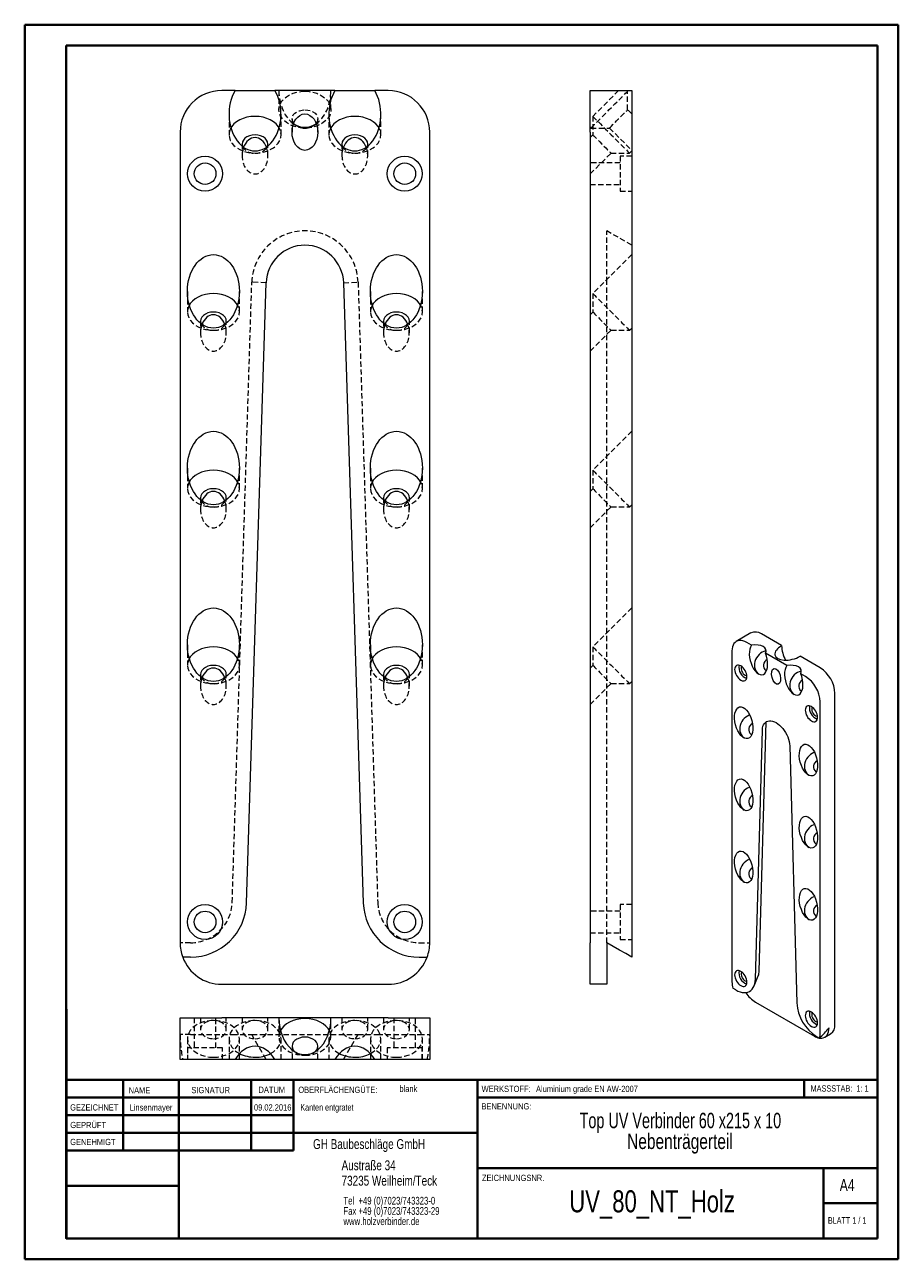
# Model space of a CAD drawing. Header units: millimetres. Extents: x 0 to 210, y 0 to 297.
import ezdxf

# ---------------------------------------------------------------- set-up
doc = ezdxf.new("R2010")
doc.units = ezdxf.units.MM
doc.linetypes.add('HIDDEN', pattern=[1.905, 1.27, -0.635])
doc.styles.add('SLDTEXTSTYLE0', font='TXT', dxfattribs={"width": 0.75})
doc.styles.add('SLDTEXTSTYLE1', font='TXT', dxfattribs={"width": 0.681818})
doc.styles.add('SLDTEXTSTYLE2', font='TXT', dxfattribs={"width": 0.7})
doc.styles.add('SLDTEXTSTYLE3', font='TXT', dxfattribs={"width": 0.698276})

# ---------------------------------------------------------------- blocks, each defined once
blk = doc.blocks.new('SW_NOTE_0')
at = {"color": 0, "linetype": 'Continuous', "lineweight": 0, "char_height": 1.8521, "attachment_point": 1, "style": 'SLDTEXTSTYLE0'}
for s, insert in [('Tel  +49 (0)7023/743323-0', (0, 2.39)), ('Fax +49 (0)7023/743323-29', (0, -0.08)), ('www.holzverbinder.de', (0, -2.55))]:
    blk.add_mtext(s, dxfattribs=dict(at, insert=insert))

msp = doc.modelspace()

# ---------------------------------------------------------------- linework, layer by layer
at = {"color": 7, "linetype": 'Continuous', "lineweight": 40}
for p, q in [((0.08, 0.21), (0.08, 297.21)), ((0.08, 297.21), (210.08, 297.21)), ((210.08, 0.21), (210.08, 297.21)), ((210.08, 292.21), (210.08, 297.21)), ((10.08, 292.21), (205.08, 292.21)), ((10.08, 5.21), (10.08, 292.21)), ((205.08, 5.21), (205.08, 292.21)), ((10.11, 60.37), (10.11, 5.12)), ((205.08, 43.37), (10.11, 43.37)), ((23.71, 43.37), (23.71, 26.37)), ((37.1, 43.37), (37.1, 5.12)), ((54.51, 43.37), (54.51, 26.38)), ((64.71, 26.39), (64.71, 43.37)), ((108.91, 43.37), (108.91, 5.12)), ((187.47, 39.12), (187.47, 43.37)), ((64.71, 39.1), (10.11, 39.1)), ((205.08, 39.12), (108.91, 39.12)), ((64.71, 34.87), (10.11, 34.87)), ((108.91, 30.62), (10.11, 30.62)), ((64.71, 26.39), (10.11, 26.37)), ((108.91, 22.12), (205.08, 22.12)), ((192.08, 5.21), (192.08, 22.21)), ((37.1, 17.87), (10.11, 17.87)), ((10.11, 13.71), (10.08, 13.71)), ((205.08, 13.71), (192.08, 13.71)), ((10.11, 9.46), (10.08, 9.46)), ((10.08, 5.21), (205.08, 5.21)), ((205.08, 5.21), (180.99, 5.21)), ((0.08, 0.21), (210.08, 0.21))]:
    msp.add_line(p, q, dxfattribs=at)
at = {"color": 7, "linetype": 'Continuous', "lineweight": 15}
for p, q in [((50.66, 281.37), (47.44, 281.37)), ((50.66, 281.37), (60.23, 281.37)), ((74.66, 281.37), (60.23, 281.37)), ((74.66, 281.37), (84.23, 281.37)), ((87.44, 281.37), (84.23, 281.37)), ((136.01, 281.37), (146.01, 281.37)), ((136.01, 271.37), (136.01, 281.37)), ((146.01, 281.37), (146.01, 271.37)), ((37.44, 271.37), (37.44, 76.37)), ((97.44, 76.37), (97.44, 271.37)), ((136.01, 271.37), (136.01, 76.37)), ((146.01, 271.37), (146.01, 76.37)), ((53.42, 85.95), (58.13, 235.14)), ((76.75, 235.14), (81.47, 85.95)), ((174.67, 150.89), (171.14, 148.85)), ((174.78, 147.95), (173.64, 148.6)), ((182.04, 147.84), (177.17, 150.64)), ((170.1, 146.56), (170.1, 66.95)), ((183.26, 143.05), (178.16, 145.99)), ((191.32, 142.48), (186.46, 145.29)), ((178.23, 141.84), (178.39, 141.77)), ((187.78, 140.44), (186.65, 141.09)), ((186.72, 136.94), (186.88, 136.87)), ((191.32, 54.7), (191.32, 134.31)), ((194.85, 56.74), (194.85, 136.36)), ((176.65, 69.57), (178.32, 129.52)), ((174.69, 126.48), (174.86, 126.41)), ((175.75, 67.6), (177.42, 127.54)), ((184, 123.74), (185.67, 61.87)), ((190.25, 117.5), (190.41, 117.43)), ((174.69, 109.13), (174.86, 109.06)), ((190.25, 100.15), (190.41, 100.08)), ((174.69, 91.78), (174.86, 91.7)), ((190.25, 82.8), (190.41, 82.72)), ((136.01, 66.37), (136.01, 76.37)), ((140.01, 76.37), (140.01, 66.37)), ((146.01, 76.37), (146.01, 72.91)), ((39.96, 72.91), (38.06, 72.91)), ((94.93, 72.91), (96.82, 72.91)), ((175.44, 65.99), (176.42, 68.38)), ((47.44, 66.37), (87.44, 66.37)), ((140.01, 66.37), (136.01, 66.37)), ((170.99, 65.02), (170.32, 65.41)), ((175.76, 62.05), (189.9, 53.88)), ((37.44, 48.3), (37.44, 58.3)), ((37.44, 58.3), (47.44, 58.3)), ((61.19, 58.3), (47.44, 58.3)), ((73.69, 58.3), (61.19, 58.3)), ((87.44, 58.3), (73.69, 58.3)), ((87.44, 58.3), (97.44, 58.3)), ((97.44, 58.3), (97.44, 48.3)), ((190.43, 53.8), (191.1, 53.41)), ((192.4, 53.64), (193.82, 54.45)), ((47.44, 48.3), (37.44, 48.3)), ((50.66, 48.3), (47.44, 48.3)), ((60.23, 48.3), (50.66, 48.3)), ((74.66, 48.3), (60.23, 48.3)), ((84.23, 48.3), (74.66, 48.3)), ((87.44, 48.3), (84.23, 48.3)), ((97.44, 48.3), (87.44, 48.3))]:
    msp.add_line(p, q, dxfattribs=at)
at = {"color": 7, "linetype": 'HIDDEN', "lineweight": 0}
for p, q in [((61.19, 281.37), (61.19, 276.78)), ((73.69, 276.78), (73.69, 281.37)), ((142.85, 281.37), (136.64, 275.16)), ((145.02, 281.19), (144.85, 281.37)), ((145.02, 276.74), (145.02, 281.19)), ((146.01, 275.76), (145.02, 276.74)), ((49.19, 275.69), (49.19, 270.74)), ((61.69, 270.74), (61.69, 275.69)), ((64.34, 274.55), (64.34, 271.37)), ((70.54, 271.37), (70.54, 274.55)), ((73.19, 275.69), (73.19, 270.74)), ((85.69, 270.74), (85.69, 275.69)), ((136.64, 275.16), (136.64, 270.7)), ((136.01, 272.53), (136.18, 272.36)), ((136.64, 270.7), (136.01, 270.07)), ((136.18, 272.36), (140.64, 272.36)), ((140.64, 272.36), (146.01, 266.99)), ((52.34, 268.51), (52.34, 265.69)), ((58.54, 265.69), (58.54, 268.51)), ((76.34, 268.51), (76.34, 265.69)), ((82.54, 265.69), (82.54, 268.51)), ((136.01, 261.3), (141.02, 266.32)), ((141.02, 266.32), (145.48, 266.32)), ((143.21, 265.57), (143.21, 257.17)), ((146.01, 265.57), (143.21, 265.57)), ((145.48, 266.32), (146.01, 266.85)), ((143.21, 263.97), (136.01, 263.97)), ((136.01, 258.77), (143.21, 258.77)), ((143.21, 257.17), (146.01, 257.17)), ((140.01, 235.25), (140.01, 247.62)), ((146.01, 244.16), (140.01, 247.62)), ((146.01, 241.91), (136.64, 232.54)), ((49.95, 86.06), (54.67, 235.25)), ((58.13, 235.14), (54.67, 235.25)), ((76.75, 235.14), (80.22, 235.25)), ((80.22, 235.25), (84.93, 86.06)), ((140.01, 86.06), (140.01, 235.25)), ((39.19, 233.07), (39.19, 228.12)), ((51.69, 228.12), (51.69, 233.07)), ((83.19, 233.07), (83.19, 228.12)), ((95.69, 228.12), (95.69, 233.07)), ((136.64, 232.54), (136.64, 228.09)), ((42.34, 225.9), (42.34, 223.07)), ((48.54, 223.07), (48.54, 225.9)), ((86.34, 225.9), (86.34, 223.07)), ((92.54, 223.07), (92.54, 225.9)), ((136.64, 228.09), (136.01, 227.45)), ((136.01, 218.69), (141.03, 223.71)), ((141.03, 223.71), (145.48, 223.71)), ((145.48, 223.71), (146.01, 224.23)), ((146.01, 199.41), (136.64, 190.04)), ((39.19, 190.57), (39.19, 185.62)), ((51.69, 185.62), (51.69, 190.57)), ((83.19, 190.57), (83.19, 185.62)), ((95.69, 185.62), (95.69, 190.57)), ((136.64, 190.04), (136.64, 185.59)), ((136.64, 185.59), (136.01, 184.95)), ((42.34, 183.4), (42.34, 180.57)), ((48.54, 180.57), (48.54, 183.4)), ((86.34, 183.4), (86.34, 180.57)), ((92.54, 180.57), (92.54, 183.4)), ((136.01, 176.19), (141.03, 181.21)), ((141.03, 181.21), (145.48, 181.21)), ((145.48, 181.21), (146.01, 181.73)), ((146.01, 156.91), (136.64, 147.54)), ((39.19, 148.07), (39.19, 143.12)), ((51.69, 143.12), (51.69, 148.07)), ((83.19, 148.07), (83.19, 143.12)), ((95.69, 143.12), (95.69, 148.07)), ((136.64, 147.54), (136.64, 143.09)), ((136.64, 143.09), (136.01, 142.45)), ((42.34, 140.9), (42.34, 138.07)), ((48.54, 138.07), (48.54, 140.9)), ((86.34, 140.9), (86.34, 138.07)), ((92.54, 138.07), (92.54, 140.9)), ((136.01, 133.69), (141.03, 138.71)), ((141.03, 138.71), (145.48, 138.71)), ((145.48, 138.71), (146.01, 139.23)), ((143.21, 83.97), (136.01, 83.97)), ((140.01, 76.37), (140.01, 86.06)), ((143.21, 85.57), (143.21, 77.17)), ((146.01, 85.57), (143.21, 85.57)), ((136.01, 78.77), (143.21, 78.77)), ((39.96, 76.37), (37.44, 76.37)), ((94.93, 76.37), (97.44, 76.37)), ((143.21, 77.17), (146.01, 77.17)), ((40.84, 58.3), (40.84, 51.1)), ((42.34, 58.3), (42.34, 55.48)), ((46.04, 51.1), (46.04, 58.3)), ((48.54, 55.48), (48.54, 58.3)), ((52.34, 58.3), (52.34, 55.48)), ((58.54, 55.48), (58.54, 58.3)), ((61.19, 58.3), (61.19, 53.71)), ((73.69, 53.71), (73.69, 58.3)), ((76.34, 58.3), (76.34, 55.48)), ((82.54, 55.48), (82.54, 58.3)), ((86.34, 58.3), (86.34, 55.48)), ((88.84, 58.3), (88.84, 51.1)), ((92.54, 55.48), (92.54, 58.3)), ((94.04, 51.1), (94.04, 58.3)), ((39.96, 54.3), (37.44, 54.3)), ((39.96, 54.3), (49.95, 54.3)), ((49.95, 54.3), (54.67, 54.3)), ((58.13, 48.3), (54.67, 54.3)), ((54.67, 54.3), (80.22, 54.3)), ((76.75, 48.3), (80.22, 54.3)), ((80.22, 54.3), (84.93, 54.3)), ((84.93, 54.3), (94.93, 54.3)), ((94.93, 54.3), (97.44, 54.3)), ((39.19, 53.25), (39.19, 48.3)), ((47.64, 51.1), (39.24, 51.1)), ((39.24, 51.1), (39.24, 48.3)), ((47.64, 48.3), (47.64, 51.1)), ((49.19, 53.25), (49.19, 48.3)), ((51.69, 48.3), (51.69, 53.25)), ((61.69, 48.3), (61.69, 53.25)), ((64.34, 51.48), (64.34, 48.3)), ((70.54, 48.3), (70.54, 51.48)), ((73.19, 53.25), (73.19, 48.3)), ((83.19, 53.25), (83.19, 48.3)), ((85.69, 48.3), (85.69, 53.25)), ((95.64, 51.1), (87.24, 51.1)), ((87.24, 51.1), (87.24, 48.3)), ((95.64, 48.3), (95.64, 51.1)), ((95.69, 48.3), (95.69, 53.25))]:
    msp.add_line(p, q, dxfattribs=at)
at = {"color": 7, "linetype": 'Continuous', "lineweight": 0}
for p, q in [((64.71, 39.12), (10.11, 39.12)), ((23.71, 5.21), (23.71, 5.12)), ((54.51, 5.21), (54.51, 5.12))]:
    msp.add_line(p, q, dxfattribs=at)
at = {"color": 7, "linetype": 'HIDDEN', "lineweight": 0, "flags": 128}
for points in [[(67.44, 281.19), (68.42, 281.14), (69.37, 280.98), (70.28, 280.71), (71.12, 280.35), (71.86, 279.9), (72.5, 279.37), (73.01, 278.78), (73.39, 278.14), (73.62, 277.47), (73.69, 276.78), (73.62, 276.08), (73.39, 275.41), (73.01, 274.77), (72.5, 274.18), (71.86, 273.65), (71.12, 273.2), (70.28, 272.84), (69.37, 272.57), (68.42, 272.41), (67.44, 272.36), (66.47, 272.41), (65.51, 272.57), (64.61, 272.84), (63.77, 273.2), (63.02, 273.65), (62.39, 274.18), (61.87, 274.77), (61.5, 275.41), (61.27, 276.08), (61.19, 276.78), (61.27, 277.47), (61.5, 278.14), (61.87, 278.78), (62.39, 279.37), (63.02, 279.9), (63.77, 280.35), (64.61, 280.71), (65.51, 280.98), (66.47, 281.14), (67.44, 281.19)], [(136.18, 272.36), (136.24, 272.41), (136.4, 272.57), (136.67, 272.84), (137.03, 273.2), (137.48, 273.65), (138.01, 274.18), (138.6, 274.77), (139.24, 275.41), (139.91, 276.08), (140.6, 276.78), (141.29, 277.47), (141.97, 278.14), (142.61, 278.78), (143.2, 279.37), (143.73, 279.9), (144.18, 280.35), (144.54, 280.71), (144.81, 280.98), (144.97, 281.14), (145.02, 281.19)], [(64.73, 273.49), (64.65, 273.6), (64.42, 274.06), (64.34, 274.55), (64.42, 275.04), (64.65, 275.5), (65.02, 275.91), (65.51, 276.26), (66.1, 276.52), (66.75, 276.68), (67.44, 276.74)], [(67.44, 276.74), (68.13, 276.68), (68.79, 276.52), (69.38, 276.26), (69.87, 275.91), (70.24, 275.5), (70.47, 275.04), (70.54, 274.55), (70.47, 274.06), (70.24, 273.6), (70.16, 273.49)], [(140.64, 272.36), (140.69, 272.41), (140.86, 272.57), (141.12, 272.83), (141.46, 273.18), (141.88, 273.6), (142.34, 274.06), (142.83, 274.55), (143.32, 275.04), (143.78, 275.5), (144.2, 275.91), (144.54, 276.26), (144.81, 276.52), (144.97, 276.68), (145.02, 276.74)], [(136.64, 275.16), (136.69, 275.1), (136.85, 274.94), (137.12, 274.68), (137.48, 274.31), (137.93, 273.86), (138.46, 273.34), (139.05, 272.74), (139.69, 272.1), (140.37, 271.43), (141.06, 270.74), (141.75, 270.05), (142.42, 269.37), (143.06, 268.73), (143.66, 268.14), (144.18, 267.61), (144.63, 267.16), (145, 266.8), (145.26, 266.54), (145.42, 266.37), (145.48, 266.32), (145.48, 266.32)], [(49.65, 272.39), (49.5, 272.1), (49.27, 271.43), (49.19, 270.74), (49.27, 270.05), (49.5, 269.37), (49.87, 268.73), (50.39, 268.14), (51.02, 267.61), (51.77, 267.16), (52.61, 266.8), (53.51, 266.54), (54.47, 266.37), (55.44, 266.32)], [(55.44, 266.32), (56.42, 266.37), (57.37, 266.54), (58.28, 266.8), (59.12, 267.16), (59.86, 267.61), (60.5, 268.14), (61.01, 268.73), (61.39, 269.37), (61.62, 270.05), (61.69, 270.74), (61.62, 271.43), (61.39, 272.1), (61.24, 272.39)], [(73.65, 272.39), (73.5, 272.1), (73.27, 271.43), (73.19, 270.74), (73.27, 270.05), (73.5, 269.37), (73.87, 268.73), (74.39, 268.14), (75.02, 267.61), (75.77, 267.16), (76.61, 266.8), (77.51, 266.54), (78.47, 266.37), (79.44, 266.32)], [(79.44, 266.32), (80.42, 266.37), (81.37, 266.54), (82.28, 266.8), (83.12, 267.16), (83.86, 267.61), (84.5, 268.14), (85.01, 268.73), (85.39, 269.37), (85.62, 270.05), (85.69, 270.74), (85.62, 271.43), (85.39, 272.1), (85.24, 272.39)], [(136.64, 270.7), (136.69, 270.65), (136.86, 270.49), (137.12, 270.22), (137.46, 269.88), (137.88, 269.46), (138.34, 269), (138.83, 268.51), (139.32, 268.02), (139.78, 267.56), (140.2, 267.14), (140.54, 266.8), (140.81, 266.54), (140.97, 266.37), (141.02, 266.32), (141.02, 266.32)], [(136.64, 232.54), (136.7, 232.49), (136.86, 232.33), (137.12, 232.06), (137.49, 231.7), (137.94, 231.25), (138.46, 230.72), (139.05, 230.13), (139.7, 229.49), (140.37, 228.82), (141.06, 228.12), (141.75, 227.43), (142.43, 226.76), (143.07, 226.12), (143.66, 225.53), (144.19, 225), (144.64, 224.55), (145, 224.19), (145.26, 223.92), (145.43, 223.76), (145.48, 223.71)], [(39.64, 229.77), (39.5, 229.49), (39.27, 228.82), (39.19, 228.12), (39.27, 227.43), (39.5, 226.76), (39.87, 226.12), (40.39, 225.53), (41.02, 225), (41.77, 224.55), (42.61, 224.19), (43.51, 223.92), (44.47, 223.76), (45.44, 223.71)], [(45.44, 223.71), (46.42, 223.76), (47.37, 223.92), (48.28, 224.19), (49.12, 224.55), (49.86, 225), (50.5, 225.53), (51.01, 226.12), (51.39, 226.76), (51.62, 227.43), (51.69, 228.12), (51.62, 228.82), (51.39, 229.49), (51.24, 229.77)], [(83.64, 229.77), (83.5, 229.49), (83.27, 228.82), (83.19, 228.12), (83.27, 227.43), (83.5, 226.76), (83.87, 226.12), (84.39, 225.53), (85.02, 225), (85.77, 224.55), (86.61, 224.19), (87.51, 223.92), (88.47, 223.76), (89.44, 223.71)], [(89.44, 223.71), (90.42, 223.76), (91.37, 223.92), (92.28, 224.19), (93.12, 224.55), (93.86, 225), (94.5, 225.53), (95.01, 226.12), (95.39, 226.76), (95.62, 227.43), (95.69, 228.12), (95.62, 228.82), (95.39, 229.49), (95.24, 229.77)], [(136.64, 228.09), (136.7, 228.03), (136.86, 227.87), (137.12, 227.61), (137.47, 227.26), (137.88, 226.85), (138.35, 226.38), (138.83, 225.9), (139.32, 225.41), (139.78, 224.95), (140.2, 224.53), (140.55, 224.18), (140.81, 223.92), (140.97, 223.76), (141.03, 223.71), (141.03, 223.71)], [(39.64, 187.27), (39.5, 186.99), (39.27, 186.32), (39.19, 185.62), (39.27, 184.93), (39.5, 184.26), (39.87, 183.62), (40.39, 183.03), (41.02, 182.5), (41.77, 182.05), (42.61, 181.69), (43.51, 181.42), (44.47, 181.26), (45.44, 181.21)], [(45.44, 181.21), (46.42, 181.26), (47.37, 181.42), (48.28, 181.69), (49.12, 182.05), (49.86, 182.5), (50.5, 183.03), (51.01, 183.62), (51.39, 184.26), (51.62, 184.93), (51.69, 185.62), (51.62, 186.32), (51.39, 186.99), (51.24, 187.27)], [(83.64, 187.27), (83.5, 186.99), (83.27, 186.32), (83.19, 185.62), (83.27, 184.93), (83.5, 184.26), (83.87, 183.62), (84.39, 183.03), (85.02, 182.5), (85.77, 182.05), (86.61, 181.69), (87.51, 181.42), (88.47, 181.26), (89.44, 181.21)], [(89.44, 181.21), (90.42, 181.26), (91.37, 181.42), (92.28, 181.69), (93.12, 182.05), (93.86, 182.5), (94.5, 183.03), (95.01, 183.62), (95.39, 184.26), (95.62, 184.93), (95.69, 185.62), (95.62, 186.32), (95.39, 186.99), (95.24, 187.27)], [(136.64, 190.04), (136.7, 189.99), (136.86, 189.83), (137.12, 189.56), (137.49, 189.2), (137.94, 188.75), (138.46, 188.22), (139.05, 187.63), (139.7, 186.99), (140.37, 186.32), (141.06, 185.62), (141.75, 184.93), (142.43, 184.26), (143.07, 183.62), (143.66, 183.03), (144.19, 182.5), (144.64, 182.05), (145, 181.69), (145.26, 181.42), (145.43, 181.26), (145.48, 181.21)], [(136.64, 185.59), (136.7, 185.53), (136.86, 185.37), (137.12, 185.11), (137.47, 184.76), (137.88, 184.35), (138.35, 183.88), (138.83, 183.4), (139.32, 182.91), (139.78, 182.45), (140.2, 182.03), (140.55, 181.68), (140.81, 181.42), (140.97, 181.26), (141.03, 181.21)], [(136.64, 147.54), (136.7, 147.49), (136.86, 147.33), (137.12, 147.06), (137.49, 146.7), (137.94, 146.25), (138.46, 145.72), (139.05, 145.13), (139.7, 144.49), (140.37, 143.82), (141.06, 143.12), (141.75, 142.43), (142.43, 141.76), (143.07, 141.12), (143.66, 140.53), (144.19, 140), (144.64, 139.55), (145, 139.19), (145.26, 138.92), (145.43, 138.76), (145.48, 138.71)], [(39.64, 144.77), (39.5, 144.49), (39.27, 143.82), (39.19, 143.12), (39.27, 142.43), (39.5, 141.76), (39.87, 141.12), (40.39, 140.53), (41.02, 140), (41.77, 139.55), (42.61, 139.19), (43.51, 138.92), (44.47, 138.76), (45.44, 138.71)], [(45.44, 138.71), (46.42, 138.76), (47.37, 138.92), (48.28, 139.19), (49.12, 139.55), (49.86, 140), (50.5, 140.53), (51.01, 141.12), (51.39, 141.76), (51.62, 142.43), (51.69, 143.12), (51.62, 143.82), (51.39, 144.49), (51.24, 144.77)], [(83.64, 144.77), (83.5, 144.49), (83.27, 143.82), (83.19, 143.12), (83.27, 142.43), (83.5, 141.76), (83.87, 141.12), (84.39, 140.53), (85.02, 140), (85.77, 139.55), (86.61, 139.19), (87.51, 138.92), (88.47, 138.76), (89.44, 138.71)], [(89.44, 138.71), (90.42, 138.76), (91.37, 138.92), (92.28, 139.19), (93.12, 139.55), (93.86, 140), (94.5, 140.53), (95.01, 141.12), (95.39, 141.76), (95.62, 142.43), (95.69, 143.12), (95.62, 143.82), (95.39, 144.49), (95.24, 144.77)], [(136.64, 143.09), (136.7, 143.03), (136.86, 142.87), (137.12, 142.61), (137.47, 142.26), (137.88, 141.85), (138.35, 141.38), (138.83, 140.9), (139.32, 140.41), (139.78, 139.95), (140.2, 139.53), (140.55, 139.18), (140.81, 138.92), (140.97, 138.76), (141.03, 138.71)], [(45.44, 48.83), (46.42, 48.88), (47.37, 49.05), (48.28, 49.31), (49.12, 49.67), (49.86, 50.12), (50.5, 50.65), (51.01, 51.24), (51.39, 51.88), (51.62, 52.56), (51.69, 53.25), (51.62, 53.94), (51.39, 54.61), (51.01, 55.26), (50.5, 55.85), (49.86, 56.37), (49.12, 56.82), (48.28, 57.19), (47.37, 57.45), (46.42, 57.61), (45.44, 57.67), (44.47, 57.61), (43.51, 57.45), (42.61, 57.19), (41.77, 56.82), (41.02, 56.37), (40.39, 55.85), (39.87, 55.26), (39.5, 54.61), (39.27, 53.94), (39.19, 53.25), (39.27, 52.56), (39.5, 51.88), (39.87, 51.24), (40.39, 50.65), (41.02, 50.12), (41.77, 49.67), (42.61, 49.31), (43.51, 49.05), (44.47, 48.88), (45.44, 48.83)], [(45.44, 53.28), (46.13, 53.34), (46.79, 53.5), (47.38, 53.76), (47.87, 54.11), (48.24, 54.53), (48.47, 54.99), (48.54, 55.48), (48.47, 55.96), (48.24, 56.43), (47.87, 56.84), (47.38, 57.19), (46.79, 57.45), (46.13, 57.61), (45.44, 57.67), (44.75, 57.61), (44.1, 57.45), (43.51, 57.19), (43.02, 56.84), (42.65, 56.43), (42.42, 55.96), (42.34, 55.48), (42.42, 54.99), (42.65, 54.53), (43.02, 54.11), (43.51, 53.76), (44.1, 53.5), (44.75, 53.34), (45.44, 53.28)], [(59.18, 49.71), (59.86, 50.13), (60.5, 50.66), (61.01, 51.25), (61.39, 51.89), (61.62, 52.56), (61.69, 53.25), (61.62, 53.94), (61.39, 54.62), (61.01, 55.26), (60.5, 55.85), (59.86, 56.38), (59.12, 56.83), (58.28, 57.19), (57.37, 57.46), (56.42, 57.62), (55.44, 57.67), (54.47, 57.62), (53.51, 57.46), (52.61, 57.19), (51.77, 56.83), (51.02, 56.38), (50.39, 55.85), (49.87, 55.26), (49.5, 54.62), (49.27, 53.94), (49.19, 53.25), (49.27, 52.56), (49.5, 51.89), (49.87, 51.25), (50.39, 50.66), (51.02, 50.13), (51.71, 49.71)], [(55.44, 53.29), (56.13, 53.34), (56.79, 53.51), (57.38, 53.77), (57.87, 54.11), (58.24, 54.53), (58.47, 54.99), (58.54, 55.48), (58.47, 55.97), (58.24, 56.43), (57.87, 56.85), (57.38, 57.19), (56.79, 57.46), (56.13, 57.62), (55.44, 57.67), (54.75, 57.62), (54.1, 57.46), (53.51, 57.19), (53.02, 56.85), (52.65, 56.43), (52.42, 55.97), (52.34, 55.48), (52.42, 54.99), (52.65, 54.53), (53.02, 54.11), (53.51, 53.77), (54.1, 53.51), (54.75, 53.34), (55.44, 53.29)], [(83.18, 49.71), (83.86, 50.13), (84.5, 50.66), (85.01, 51.25), (85.39, 51.89), (85.62, 52.56), (85.69, 53.25), (85.62, 53.94), (85.39, 54.62), (85.01, 55.26), (84.5, 55.85), (83.86, 56.38), (83.12, 56.83), (82.28, 57.19), (81.37, 57.46), (80.42, 57.62), (79.44, 57.67), (78.47, 57.62), (77.51, 57.46), (76.61, 57.19), (75.77, 56.83), (75.02, 56.38), (74.39, 55.85), (73.87, 55.26), (73.5, 54.62), (73.27, 53.94), (73.19, 53.25), (73.27, 52.56), (73.5, 51.89), (73.87, 51.25), (74.39, 50.66), (75.02, 50.13), (75.71, 49.71)], [(79.44, 53.29), (80.13, 53.34), (80.79, 53.51), (81.38, 53.77), (81.87, 54.11), (82.24, 54.53), (82.47, 54.99), (82.54, 55.48), (82.47, 55.97), (82.24, 56.43), (81.87, 56.85), (81.38, 57.19), (80.79, 57.46), (80.13, 57.62), (79.44, 57.67), (78.75, 57.62), (78.1, 57.46), (77.51, 57.19), (77.02, 56.85), (76.65, 56.43), (76.42, 55.97), (76.34, 55.48), (76.42, 54.99), (76.65, 54.53), (77.02, 54.11), (77.51, 53.77), (78.1, 53.51), (78.75, 53.34), (79.44, 53.29)], [(89.44, 48.83), (90.42, 48.88), (91.37, 49.05), (92.28, 49.31), (93.12, 49.67), (93.86, 50.12), (94.5, 50.65), (95.01, 51.24), (95.39, 51.88), (95.62, 52.56), (95.69, 53.25), (95.62, 53.94), (95.39, 54.61), (95.01, 55.26), (94.5, 55.85), (93.86, 56.37), (93.12, 56.82), (92.28, 57.19), (91.37, 57.45), (90.42, 57.61), (89.44, 57.67), (88.47, 57.61), (87.51, 57.45), (86.61, 57.19), (85.77, 56.82), (85.02, 56.37), (84.39, 55.85), (83.87, 55.26), (83.5, 54.61), (83.27, 53.94), (83.19, 53.25), (83.27, 52.56), (83.5, 51.88), (83.87, 51.24), (84.39, 50.65), (85.02, 50.12), (85.77, 49.67), (86.61, 49.31), (87.51, 49.05), (88.47, 48.88), (89.44, 48.83)], [(89.44, 53.28), (90.13, 53.34), (90.79, 53.5), (91.38, 53.76), (91.87, 54.11), (92.24, 54.53), (92.47, 54.99), (92.54, 55.48), (92.47, 55.96), (92.24, 56.43), (91.87, 56.84), (91.38, 57.19), (90.79, 57.45), (90.13, 57.61), (89.44, 57.67), (88.75, 57.61), (88.1, 57.45), (87.51, 57.19), (87.02, 56.84), (86.65, 56.43), (86.42, 55.96), (86.34, 55.48), (86.42, 54.99), (86.65, 54.53), (87.02, 54.11), (87.51, 53.76), (88.1, 53.5), (88.75, 53.34), (89.44, 53.28)], [(61.58, 55.24), (61.5, 55.07), (61.27, 54.4), (61.19, 53.71), (61.27, 53.02), (61.5, 52.34), (61.87, 51.7), (62.39, 51.11), (63.02, 50.58), (63.77, 50.13), (64.61, 49.77), (65.51, 49.5), (66.47, 49.34), (67.44, 49.29)], [(67.44, 49.29), (68.42, 49.34), (69.37, 49.5), (70.28, 49.77), (71.12, 50.13), (71.86, 50.58), (72.5, 51.11), (73.01, 51.7), (73.39, 52.34), (73.62, 53.02), (73.69, 53.71), (73.62, 54.4), (73.39, 55.07), (73.31, 55.24)]]:
    msp.add_lwpolyline(points, dxfattribs=at)
at = {"color": 7, "linetype": 'Continuous', "lineweight": 15, "flags": 128}
for points in [[(61.24, 272.39), (61.01, 272.74), (60.5, 273.34), (59.86, 273.86), (59.12, 274.31), (58.28, 274.68), (57.37, 274.94), (56.42, 275.1), (55.44, 275.16), (54.47, 275.1), (53.51, 274.94), (52.61, 274.68), (51.77, 274.31), (51.02, 273.86), (50.39, 273.34), (49.87, 272.74), (49.65, 272.39)], [(85.24, 272.39), (85.01, 272.74), (84.5, 273.34), (83.86, 273.86), (83.12, 274.31), (82.28, 274.68), (81.37, 274.94), (80.42, 275.1), (79.44, 275.16), (78.47, 275.1), (77.51, 274.94), (76.61, 274.68), (75.77, 274.31), (75.02, 273.86), (74.39, 273.34), (73.87, 272.74), (73.65, 272.39)], [(58.43, 267.92), (58.47, 268.02), (58.54, 268.51), (58.47, 269), (58.24, 269.46), (57.87, 269.88), (57.38, 270.22), (56.79, 270.49), (56.13, 270.65), (55.44, 270.7), (54.75, 270.65), (54.1, 270.49), (53.51, 270.22), (53.02, 269.88), (52.65, 269.46), (52.42, 269), (52.34, 268.51), (52.42, 268.02), (52.46, 267.92)], [(82.43, 267.92), (82.47, 268.02), (82.54, 268.51), (82.47, 269), (82.24, 269.46), (81.87, 269.88), (81.38, 270.22), (80.79, 270.49), (80.13, 270.65), (79.44, 270.7), (78.75, 270.65), (78.1, 270.49), (77.51, 270.22), (77.02, 269.88), (76.65, 269.46), (76.42, 269), (76.34, 268.51), (76.42, 268.02), (76.46, 267.92)], [(51.24, 229.77), (51.01, 230.13), (50.5, 230.72), (49.86, 231.25), (49.12, 231.7), (48.28, 232.06), (47.37, 232.33), (46.42, 232.49), (45.44, 232.54), (44.47, 232.49), (43.51, 232.33), (42.61, 232.06), (41.77, 231.7), (41.02, 231.25), (40.39, 230.72), (39.87, 230.13), (39.64, 229.77)], [(95.24, 229.77), (95.01, 230.13), (94.5, 230.72), (93.86, 231.25), (93.12, 231.7), (92.28, 232.06), (91.37, 232.33), (90.42, 232.49), (89.44, 232.54), (88.47, 232.49), (87.51, 232.33), (86.61, 232.06), (85.77, 231.7), (85.02, 231.25), (84.39, 230.72), (83.87, 230.13), (83.64, 229.77)], [(48.43, 225.3), (48.47, 225.41), (48.54, 225.9), (48.47, 226.38), (48.24, 226.85), (47.87, 227.26), (47.38, 227.61), (46.79, 227.87), (46.13, 228.03), (45.44, 228.09), (44.75, 228.03), (44.1, 227.87), (43.51, 227.61), (43.02, 227.26), (42.65, 226.85), (42.42, 226.38), (42.34, 225.9), (42.42, 225.41), (42.46, 225.3)], [(92.43, 225.3), (92.47, 225.41), (92.54, 225.9), (92.47, 226.38), (92.24, 226.85), (91.87, 227.26), (91.38, 227.61), (90.79, 227.87), (90.13, 228.03), (89.44, 228.09), (88.75, 228.03), (88.1, 227.87), (87.51, 227.61), (87.02, 227.26), (86.65, 226.85), (86.42, 226.38), (86.34, 225.9), (86.42, 225.41), (86.46, 225.3)], [(51.24, 187.27), (51.01, 187.63), (50.5, 188.22), (49.86, 188.75), (49.12, 189.2), (48.28, 189.56), (47.37, 189.83), (46.42, 189.99), (45.44, 190.04), (44.47, 189.99), (43.51, 189.83), (42.61, 189.56), (41.77, 189.2), (41.02, 188.75), (40.39, 188.22), (39.87, 187.63), (39.64, 187.27)], [(95.24, 187.27), (95.01, 187.63), (94.5, 188.22), (93.86, 188.75), (93.12, 189.2), (92.28, 189.56), (91.37, 189.83), (90.42, 189.99), (89.44, 190.04), (88.47, 189.99), (87.51, 189.83), (86.61, 189.56), (85.77, 189.2), (85.02, 188.75), (84.39, 188.22), (83.87, 187.63), (83.64, 187.27)], [(48.43, 182.8), (48.47, 182.91), (48.54, 183.4), (48.47, 183.88), (48.24, 184.35), (47.87, 184.76), (47.38, 185.11), (46.79, 185.37), (46.13, 185.53), (45.44, 185.59), (44.75, 185.53), (44.1, 185.37), (43.51, 185.11), (43.02, 184.76), (42.65, 184.35), (42.42, 183.88), (42.34, 183.4), (42.42, 182.91), (42.46, 182.8)], [(92.43, 182.8), (92.47, 182.91), (92.54, 183.4), (92.47, 183.88), (92.24, 184.35), (91.87, 184.76), (91.38, 185.11), (90.79, 185.37), (90.13, 185.53), (89.44, 185.59), (88.75, 185.53), (88.1, 185.37), (87.51, 185.11), (87.02, 184.76), (86.65, 184.35), (86.42, 183.88), (86.34, 183.4), (86.42, 182.91), (86.46, 182.8)], [(173.64, 148.6), (173.18, 148.83), (172.72, 148.99), (172.29, 149.07), (171.87, 149.08), (171.49, 149), (171.14, 148.85), (170.83, 148.62), (170.58, 148.33), (170.37, 147.97), (170.22, 147.55), (170.13, 147.08), (170.1, 146.56)], [(51.24, 144.77), (51.01, 145.13), (50.5, 145.72), (49.86, 146.25), (49.12, 146.7), (48.28, 147.06), (47.37, 147.33), (46.42, 147.49), (45.44, 147.54), (44.47, 147.49), (43.51, 147.33), (42.61, 147.06), (41.77, 146.7), (41.02, 146.25), (40.39, 145.72), (39.87, 145.13), (39.64, 144.77)], [(95.24, 144.77), (95.01, 145.13), (94.5, 145.72), (93.86, 146.25), (93.12, 146.7), (92.28, 147.06), (91.37, 147.33), (90.42, 147.49), (89.44, 147.54), (88.47, 147.49), (87.51, 147.33), (86.61, 147.06), (85.77, 146.7), (85.02, 146.25), (84.39, 145.72), (83.87, 145.13), (83.64, 144.77)], [(178.28, 146.6), (178.18, 146.58), (177.76, 146.45), (177.35, 146.26), (176.96, 146), (176.6, 145.69), (176.28, 145.32), (176.01, 144.91), (175.79, 144.47), (175.63, 144.01), (175.54, 143.55), (175.51, 143.08), (175.55, 142.63), (175.65, 142.2), (175.82, 141.81), (176.05, 141.46), (176.33, 141.16), (176.56, 140.99)], [(48.43, 140.3), (48.47, 140.41), (48.54, 140.9), (48.47, 141.38), (48.24, 141.85), (47.87, 142.26), (47.38, 142.61), (46.79, 142.87), (46.13, 143.03), (45.44, 143.09), (44.75, 143.03), (44.1, 142.87), (43.51, 142.61), (43.02, 142.26), (42.65, 141.85), (42.42, 141.38), (42.34, 140.9), (42.42, 140.41), (42.46, 140.3)], [(92.43, 140.3), (92.47, 140.41), (92.54, 140.9), (92.47, 141.38), (92.24, 141.85), (91.87, 142.26), (91.38, 142.61), (90.79, 142.87), (90.13, 143.03), (89.44, 143.09), (88.75, 143.03), (88.1, 142.87), (87.51, 142.61), (87.02, 142.26), (86.65, 141.85), (86.42, 141.38), (86.34, 140.9), (86.42, 140.41), (86.46, 140.3)], [(173.71, 140.4), (173.68, 140.75), (173.6, 141.12), (173.46, 141.49), (173.27, 141.86), (173.05, 142.2), (172.79, 142.51), (172.51, 142.77), (172.22, 142.97), (171.94, 143.1), (171.66, 143.17), (171.4, 143.15), (171.17, 143.07), (170.99, 142.92), (170.85, 142.7), (170.77, 142.43), (170.74, 142.11), (170.77, 141.76), (170.85, 141.39), (170.99, 141.01), (171.17, 140.65), (171.4, 140.3), (171.66, 140), (171.94, 139.74), (172.22, 139.54), (172.51, 139.4), (172.79, 139.34), (173.05, 139.35), (173.27, 139.43), (173.46, 139.59), (173.6, 139.8), (173.68, 140.08), (173.71, 140.4)], [(172.43, 142.83), (172.36, 142.71), (172.3, 142.48), (172.3, 142.22), (172.36, 141.93), (172.47, 141.63), (172.63, 141.34), (172.82, 141.09), (173.04, 140.88), (173.27, 140.73), (173.5, 140.65), (173.7, 140.64)], [(186.77, 141.7), (186.67, 141.68), (186.25, 141.56), (185.83, 141.36), (185.44, 141.1), (185.08, 140.79), (184.76, 140.42), (184.49, 140.02), (184.28, 139.58), (184.12, 139.12), (184.02, 138.65), (184, 138.18), (184.04, 137.73), (184.14, 137.3), (184.31, 136.91), (184.53, 136.56), (184.81, 136.27), (185.05, 136.09)], [(174.39, 131.15), (174.22, 131.1), (173.81, 130.9), (173.42, 130.65), (173.06, 130.33), (172.74, 129.96), (172.47, 129.56), (172.25, 129.12), (172.1, 128.66), (172, 128.19), (171.97, 127.72), (172.01, 127.27), (172.12, 126.84), (172.29, 126.45), (172.51, 126.1), (172.79, 125.81), (173.03, 125.63)], [(190.68, 130.6), (190.65, 130.95), (190.57, 131.32), (190.43, 131.7), (190.25, 132.06), (190.02, 132.41), (189.76, 132.71), (189.49, 132.97), (189.2, 133.17), (188.91, 133.31), (188.63, 133.37), (188.37, 133.36), (188.15, 133.27), (187.96, 133.12), (187.82, 132.9), (187.74, 132.63), (187.71, 132.31), (187.74, 131.96), (187.82, 131.59), (187.96, 131.22), (188.15, 130.85), (188.37, 130.51), (188.63, 130.2), (188.91, 129.94), (189.2, 129.74), (189.49, 129.61), (189.76, 129.54), (190.02, 129.55), (190.25, 129.64), (190.43, 129.79), (190.57, 130.01), (190.65, 130.28), (190.68, 130.6)], [(189.4, 133.03), (189.33, 132.91), (189.27, 132.69), (189.27, 132.42), (189.33, 132.13), (189.44, 131.83), (189.6, 131.55), (189.79, 131.29), (190.01, 131.08), (190.24, 130.93), (190.47, 130.85), (190.67, 130.85)], [(177.42, 127.54), (177.46, 128.01), (177.55, 128.43), (177.7, 128.8), (177.89, 129.12), (178.13, 129.38), (178.42, 129.58), (178.74, 129.71), (179.09, 129.77), (179.47, 129.76), (179.87, 129.68), (180.29, 129.54), (180.71, 129.33), (181.13, 129.05), (181.55, 128.72), (181.95, 128.33), (182.33, 127.9), (182.68, 127.43), (183, 126.93), (183.29, 126.41), (183.53, 125.87), (183.72, 125.32), (183.87, 124.78), (183.96, 124.25), (184, 123.74)], [(189.95, 122.17), (189.78, 122.12), (189.37, 121.92), (188.98, 121.67), (188.62, 121.35), (188.3, 120.98), (188.03, 120.58), (187.81, 120.14), (187.65, 119.68), (187.56, 119.21), (187.53, 118.74), (187.57, 118.29), (187.67, 117.86), (187.84, 117.47), (188.07, 117.12), (188.35, 116.83), (188.58, 116.65)], [(174.39, 113.8), (174.22, 113.74), (173.81, 113.55), (173.42, 113.29), (173.06, 112.98), (172.74, 112.61), (172.47, 112.2), (172.25, 111.77), (172.1, 111.31), (172, 110.84), (171.97, 110.37), (172.01, 109.92), (172.12, 109.49), (172.29, 109.1), (172.51, 108.75), (172.79, 108.46), (173.03, 108.28)], [(189.95, 104.82), (189.78, 104.76), (189.37, 104.57), (188.98, 104.31), (188.62, 104), (188.3, 103.63), (188.03, 103.22), (187.81, 102.79), (187.65, 102.33), (187.56, 101.86), (187.53, 101.39), (187.57, 100.94), (187.67, 100.51), (187.84, 100.12), (188.07, 99.77), (188.35, 99.47), (188.58, 99.3)], [(174.39, 96.45), (174.22, 96.39), (173.81, 96.2), (173.42, 95.94), (173.06, 95.63), (172.74, 95.26), (172.47, 94.85), (172.25, 94.41), (172.1, 93.95), (172, 93.49), (171.97, 93.02), (172.01, 92.57), (172.12, 92.14), (172.29, 91.75), (172.51, 91.4), (172.79, 91.1), (173.03, 90.93)], [(189.95, 87.47), (189.78, 87.41), (189.37, 87.22), (188.98, 86.96), (188.62, 86.65), (188.3, 86.28), (188.03, 85.87), (187.81, 85.43), (187.65, 84.97), (187.56, 84.5), (187.53, 84.04), (187.57, 83.59), (187.67, 83.16), (187.84, 82.76), (188.07, 82.42), (188.35, 82.12), (188.58, 81.95)], [(146.01, 72.91), (144.55, 73.75), (143.05, 74.61), (141.54, 75.49), (140.01, 76.37)], [(173.71, 66.91), (173.68, 67.26), (173.6, 67.63), (173.46, 68), (173.27, 68.37), (173.05, 68.71), (172.79, 69.02), (172.51, 69.28), (172.22, 69.48), (171.94, 69.61), (171.66, 69.68), (171.4, 69.67), (171.17, 69.58), (170.99, 69.43), (170.85, 69.21), (170.77, 68.94), (170.74, 68.62), (170.77, 68.27), (170.85, 67.9), (170.99, 67.52), (171.17, 67.16), (171.4, 66.81), (171.66, 66.51), (171.94, 66.25), (172.22, 66.05), (172.51, 65.92), (172.79, 65.85), (173.05, 65.86), (173.27, 65.95), (173.46, 66.1), (173.6, 66.32), (173.68, 66.59), (173.71, 66.91)], [(172.43, 69.34), (172.36, 69.22), (172.3, 69), (172.3, 68.73), (172.36, 68.44), (172.47, 68.14), (172.63, 67.86), (172.82, 67.6), (173.04, 67.39), (173.27, 67.24), (173.5, 67.16), (173.7, 67.15)], [(170.99, 65.02), (171.52, 64.75), (172.03, 64.55), (172.54, 64.43), (173.02, 64.37), (173.48, 64.39), (173.91, 64.49), (174.31, 64.66), (174.66, 64.9), (174.97, 65.2), (175.23, 65.57), (175.45, 66), (175.6, 66.49), (175.71, 67.02), (175.75, 67.6)], [(190.68, 57.11), (190.65, 57.46), (190.57, 57.83), (190.43, 58.21), (190.25, 58.57), (190.02, 58.92), (189.76, 59.22), (189.49, 59.48), (189.2, 59.68), (188.91, 59.82), (188.63, 59.88), (188.37, 59.87), (188.15, 59.79), (187.96, 59.63), (187.82, 59.42), (187.74, 59.14), (187.71, 58.82), (187.74, 58.47), (187.82, 58.1), (187.96, 57.73), (188.15, 57.36), (188.37, 57.02), (188.63, 56.71), (188.91, 56.45), (189.2, 56.25), (189.49, 56.12), (189.76, 56.06), (190.02, 56.07), (190.25, 56.15), (190.43, 56.3), (190.57, 56.52), (190.65, 56.79), (190.68, 57.11)], [(189.4, 59.55), (189.33, 59.42), (189.27, 59.2), (189.27, 58.93), (189.33, 58.64), (189.44, 58.34), (189.6, 58.06), (189.79, 57.8), (190.01, 57.6), (190.24, 57.45), (190.47, 57.37), (190.67, 57.36)], [(73.31, 55.24), (73.01, 55.71), (72.5, 56.3), (71.86, 56.83), (71.12, 57.28), (70.28, 57.64), (69.37, 57.91), (68.42, 58.07), (67.44, 58.13), (66.47, 58.07), (65.51, 57.91), (64.61, 57.64), (63.77, 57.28), (63.02, 56.83), (62.39, 56.3), (61.87, 55.71), (61.58, 55.24)], [(69.99, 50.23), (70.24, 50.53), (70.47, 50.99), (70.54, 51.48), (70.47, 51.97), (70.24, 52.43), (69.87, 52.85), (69.38, 53.19), (68.79, 53.45), (68.13, 53.62), (67.44, 53.67), (66.75, 53.62), (66.1, 53.45), (65.51, 53.19), (65.02, 52.85), (64.65, 52.43), (64.42, 51.97), (64.34, 51.48), (64.42, 50.99), (64.65, 50.53), (64.89, 50.23)], [(191.12, 53.43), (191.26, 53.41), (191.67, 53.41), (192.05, 53.49), (192.4, 53.64), (192.71, 53.86), (192.96, 54.16), (193.17, 54.52), (193.32, 54.94), (193.41, 55.41), (193.44, 55.93)]]:
    msp.add_lwpolyline(points, dxfattribs=at)
at = {"color": 7, "linetype": 'Continuous', "lineweight": 15}
for centre, radius in [((43.44, 261.37), 4.2), ((91.44, 261.37), 4.2), ((43.44, 261.37), 2.6), ((91.44, 261.37), 2.6), ((43.44, 81.37), 4.2), ((43.44, 81.37), 2.6), ((91.44, 81.37), 4.2), ((91.44, 81.37), 2.6)]:
    msp.add_circle(centre, radius, dxfattribs=at)
for centre, radius, start, end in [((47.44, 271.37), 10, 90, 180), ((87.44, 271.37), 10, 0, 90), ((67.44, 276.01), 3.71, 222.9278, 317.0722), ((67.44, 234.84), 9.32, 1.8106, 178.1894), ((175.71, 148.59), 2.53, 54.5328, 114.1568), ((174.64, 142.65), 2.89, 170.1484, 249.8462), ((179.25, 143.05), 1.58, 114.912, 230.0213), ((183.64, 133.96), 7.68, 2.6055, 57.3945), ((187.18, 136.01), 7.68, 2.6055, 57.3945), ((187.73, 138.15), 1.58, 114.912, 230.0213), ((191.61, 132.85), 2.89, 170.1484, 249.8462), ((175.71, 127.7), 1.58, 114.8721, 230.0206), ((191.27, 118.71), 1.58, 114.8721, 230.0206), ((175.71, 110.34), 1.58, 114.8721, 230.0206), ((191.27, 101.36), 1.58, 114.8721, 230.0206), ((175.71, 92.99), 1.58, 114.8721, 230.0206), ((39.96, 86.37), 13.46, 270, 358.1894), ((94.93, 86.37), 13.46, 181.8106, 270), ((191.27, 84.01), 1.58, 114.8721, 230.0206), ((47.44, 76.37), 10, 180, 200.2679), ((87.44, 76.37), 10, 339.7321, 0), ((47.44, 76.37), 10, 200.2679, 270), ((87.44, 76.37), 10, 270, 339.7321), ((174.64, 69.16), 2.89, 170.1484, 249.8462), ((173.28, 69.6), 3.37, 338.6414, 359.4678), ((176.06, 67.01), 5.96, 180.5854, 195.5884), ((179.5, 68.07), 7.09, 211.308, 238.1755), ((195.99, 62.52), 10.34, 183.5903, 237.4551), ((191.61, 59.36), 2.89, 170.1484, 249.8462), ((192.48, 56.44), 2.39, 303.9367, 7.3755), ((191.73, 56.93), 3.55, 238.985, 258.8517), ((187.78, 54.64), 3.54, 339.7215, 0.9855), ((55.35, 56.84), 8, 242.9483, 270.6697), ((55.55, 56.76), 7.93, 269.2029, 297.1791), ((79.35, 56.84), 8, 242.9484, 270.6696), ((79.55, 56.76), 7.93, 269.2028, 297.1793)]:
    msp.add_arc(centre, radius, start, end, dxfattribs=at)
at = {"color": 7, "linetype": 'HIDDEN', "lineweight": 0}
for centre, radius, start, end in [((55.18, 269.41), 3.1, 208.5738, 274.9244), ((55.71, 269.41), 3.1, 265.0756, 331.4262), ((79.18, 269.41), 3.1, 208.5738, 274.9244), ((79.71, 269.41), 3.1, 265.0756, 331.4262), ((67.44, 234.84), 12.78, 1.8106, 178.1894), ((45.18, 226.79), 3.1, 208.7078, 274.9096), ((45.71, 226.79), 3.1, 265.0904, 331.2922), ((89.18, 226.79), 3.1, 208.7078, 274.9096), ((89.71, 226.79), 3.1, 265.0904, 331.2922), ((45.18, 184.29), 3.1, 208.708, 274.9093), ((45.71, 184.29), 3.1, 265.0907, 331.292), ((89.18, 184.29), 3.1, 208.708, 274.9093), ((89.71, 184.29), 3.1, 265.0907, 331.292), ((45.18, 141.79), 3.1, 208.7079, 274.9094), ((45.71, 141.79), 3.1, 265.0906, 331.2921), ((89.18, 141.79), 3.1, 208.7079, 274.9094), ((89.71, 141.79), 3.1, 265.0906, 331.2921), ((39.96, 86.37), 10, 270, 358.1894), ((94.93, 86.37), 10, 181.8106, 270), ((67.31, 52.84), 3.55, 227.1339, 272.1517), ((67.6, 52.78), 3.49, 267.4287, 313.2857)]:
    msp.add_arc(centre, radius, start, end, dxfattribs=at)
at = {"color": 7, "linetype": 'Continuous', "lineweight": 15}
for centre, major_axis, ratio, start_param, end_param in [((55.44, 275.69), (0, 8.84), 0.707107, 0.872362, 5.410823), ((79.44, 275.69), (0, 8.84), 0.707107, 0.872362, 5.410823), ((67.44, 281.37), (0, 8.84), 0.707107, 2.721161, 3.562025), ((55.44, 265.69), (0, 4.38), 0.707107, 0, 1.082993), ((55.44, 265.69), (0, 4.38), 0.707107, 5.200192, 6.283185), ((79.44, 265.69), (0, 4.38), 0.707107, 0, 1.082993), ((79.44, 265.69), (0, 4.38), 0.707107, 5.200192, 6.283185), ((45.44, 223.07), (0, 4.38), 0.707107, 0, 1.082993), ((45.44, 223.07), (0, 4.38), 0.707107, 5.200192, 6.283185), ((89.44, 223.07), (0, 4.38), 0.707107, 0, 1.082993), ((89.44, 223.07), (0, 4.38), 0.707107, 5.200192, 6.283185), ((45.44, 180.57), (0, 4.38), 0.707107, 0, 1.082993), ((45.44, 180.57), (0, 4.38), 0.707107, 5.200192, 6.283185), ((89.44, 180.57), (0, 4.38), 0.707107, 0, 1.082993), ((89.44, 180.57), (0, 4.38), 0.707107, 5.200192, 6.283185), ((176.47, 144.65), (-1.02, 3.79), 0.517638, 0.39478, 4.933242), ((174.46, 145.81), (3.79, 1.02), 0.51759, 5.88852, 7.633244), ((184.25, 146.56), (3.79, 1.02), 0.51759, 2.048493, 5.190086), ((184.25, 146.56), (-1.02, 3.79), 0.517638, 1.093215, 2.048378), ((184.95, 139.75), (-1.02, 3.79), 0.517638, 0.39478, 4.933242), ((182.94, 140.91), (3.79, 1.02), 0.51759, 5.88852, 7.633244), ((45.44, 138.07), (0, 4.38), 0.707107, 0, 1.082993), ((45.44, 138.07), (0, 4.38), 0.707107, 5.200192, 6.283185), ((89.44, 138.07), (0, 4.38), 0.707107, 0, 1.082993), ((89.44, 138.07), (0, 4.38), 0.707107, 5.200192, 6.283185), ((67.44, 58.3), (0, 8.84), 0.707107, 1.570796, 4.712389), ((189.9, 57.97), (6.38, 7.44), 0.410743, 4.435416, 4.789157), ((55.44, 42.62), (0, -8.84), 0.707107, 2.269231, 4.013954), ((79.44, 42.62), (0, -8.84), 0.707107, 2.269231, 4.013954)]:
    msp.add_ellipse(centre, major_axis=major_axis, ratio=ratio, start_param=start_param, end_param=end_param, dxfattribs=at)
at = {"color": 7, "linetype": 'HIDDEN', "lineweight": 0}
for centre, major_axis, ratio, start_param, end_param in [((67.44, 281.37), (0, 8.84), 0.707107, 1.570796, 2.721161), ((67.44, 281.37), (0, 8.84), 0.707107, 3.562025, 4.712389), ((55.44, 265.69), (0, 4.38), 0.707107, 1.082993, 5.200192), ((79.44, 265.69), (0, 4.38), 0.707107, 1.082993, 5.200192), ((45.44, 223.07), (0, 4.38), 0.707107, 1.082993, 5.200192), ((89.44, 223.07), (0, 4.38), 0.707107, 1.082993, 5.200192), ((45.44, 180.57), (0, 4.38), 0.707107, 1.082993, 5.200192), ((89.44, 180.57), (0, 4.38), 0.707107, 1.082993, 5.200192), ((45.44, 138.07), (0, 4.38), 0.707107, 1.082993, 5.200192), ((89.44, 138.07), (0, 4.38), 0.707107, 1.082993, 5.200192), ((47.44, 54.3), (0, 17.32), 0.57735, 1.570796, 1.924538), ((87.44, 54.3), (0, 17.32), 0.57735, 4.358647, 4.712389)]:
    msp.add_ellipse(centre, major_axis=major_axis, ratio=ratio, start_param=start_param, end_param=end_param, dxfattribs=at)
at = {"color": 7, "linetype": 'Continuous', "lineweight": 15}
for centre, major_axis, ratio in [((67.44, 271.37), (0, 4.38), 0.707107), ((45.44, 233.07), (0, 8.84), 0.707107), ((89.44, 233.07), (0, 8.84), 0.707107), ((45.44, 190.57), (0, 8.84), 0.707107), ((89.44, 190.57), (0, 8.84), 0.707107), ((45.44, 148.07), (0, 8.84), 0.707107), ((89.44, 148.07), (0, 8.84), 0.707107), ((180.71, 140.44), (-0.5, 1.88), 0.517638), ((172.93, 129.29), (-1.02, 3.79), 0.517638), ((188.49, 120.31), (-1.02, 3.79), 0.517638), ((172.93, 111.94), (-1.02, 3.79), 0.517638), ((188.49, 102.96), (-1.02, 3.79), 0.517638), ((172.93, 94.59), (-1.02, 3.79), 0.517638), ((188.49, 85.61), (-1.02, 3.79), 0.517638)]:
    msp.add_ellipse(centre, major_axis=major_axis, ratio=ratio, dxfattribs=at)

# ---------------------------------------------------------------- block references
at = {"color": 7, "linetype": 'Continuous', "lineweight": 0}
msp.add_blockref('SW_NOTE_0', (76.7, 12.85), dxfattribs=at)

# ---------------------------------------------------------------- texts
for s, insert, char_height, attachment_point, style in [('NAME', (25.07, 41.62), 1.5, 1, 'SLDTEXTSTYLE0'), ('SIGNATUR', (40.14, 41.68), 1.5, 1, 'SLDTEXTSTYLE0'), ('DATUM', (56.28, 41.74), 1.5, 1, 'SLDTEXTSTYLE0'), ('OBERFLÄCHENGÜTE:', (65.86, 41.74), 1.5, 1, 'SLDTEXTSTYLE0'), ('blank', (90.14, 42.03), 1.587, 1, 'SLDTEXTSTYLE0'), ('WERKSTOFF:', (109.91, 41.96), 1.5, 1, 'SLDTEXTSTYLE0'), ('Aluminium grade EN AW-2007', (122.99, 41.96), 1.5, 1, 'SLDTEXTSTYLE0'), ('MASSSTAB:  1: 1', (188.99, 42.07), 1.5, 1, 'SLDTEXTSTYLE2'), ('GEZEICHNET', (11, 37.51), 1.5, 1, 'SLDTEXTSTYLE0'), ('Linsenmayer', (30.45, 37.5), 1.4986, 2, 'SLDTEXTSTYLE0'), ('09.02.2016', (59.69, 37.5), 1.499, 2, 'SLDTEXTSTYLE0'), ('Kanten entgratet', (66.32, 37.57), 1.5875, 1, 'SLDTEXTSTYLE0'), ('BENENNUNG:', (109.88, 37.77), 1.5, 1, 'SLDTEXTSTYLE0'), ('Top UV Verbinder 60 x215 x 10', (157.7, 35.46), 3.7042, 2, 'SLDTEXTSTYLE3'), ('GEPRÜFT', (11.03, 33.28), 1.5, 1, 'SLDTEXTSTYLE0'), ('Nebenträgerteil', (157.6, 30.45), 3.7042, 2, 'SLDTEXTSTYLE0'), ('GENEHMIGT', (11.02, 29.19), 1.5, 1, 'SLDTEXTSTYLE0'), ('GH Baubeschläge GmbH', (69.39, 29.13), 2.3813, 1, 'SLDTEXTSTYLE0'), ('Austraße 34', (76.25, 24.02), 2.3813, 1, 'SLDTEXTSTYLE0'), ('73235 Weilheim/Teck', (76.25, 20.32), 2.3813, 1, 'SLDTEXTSTYLE0'), ('ZEICHNUNGSNR.', (110, 20.55), 1.5, 1, 'SLDTEXTSTYLE0'), ('A4', (196, 19.52), 2.91, 1, 'SLDTEXTSTYLE0'), ('UV_80_NT_Holz', (150.9, 16.81), 5.2917, 2, 'SLDTEXTSTYLE0'), ('BLATT 1 / 1', (193.16, 10.36), 1.5875, 1, 'SLDTEXTSTYLE1')]:
    msp.add_mtext(s, dxfattribs=dict(at, insert=insert, char_height=char_height, attachment_point=attachment_point, style=style))

doc.saveas('drawing.dxf')
